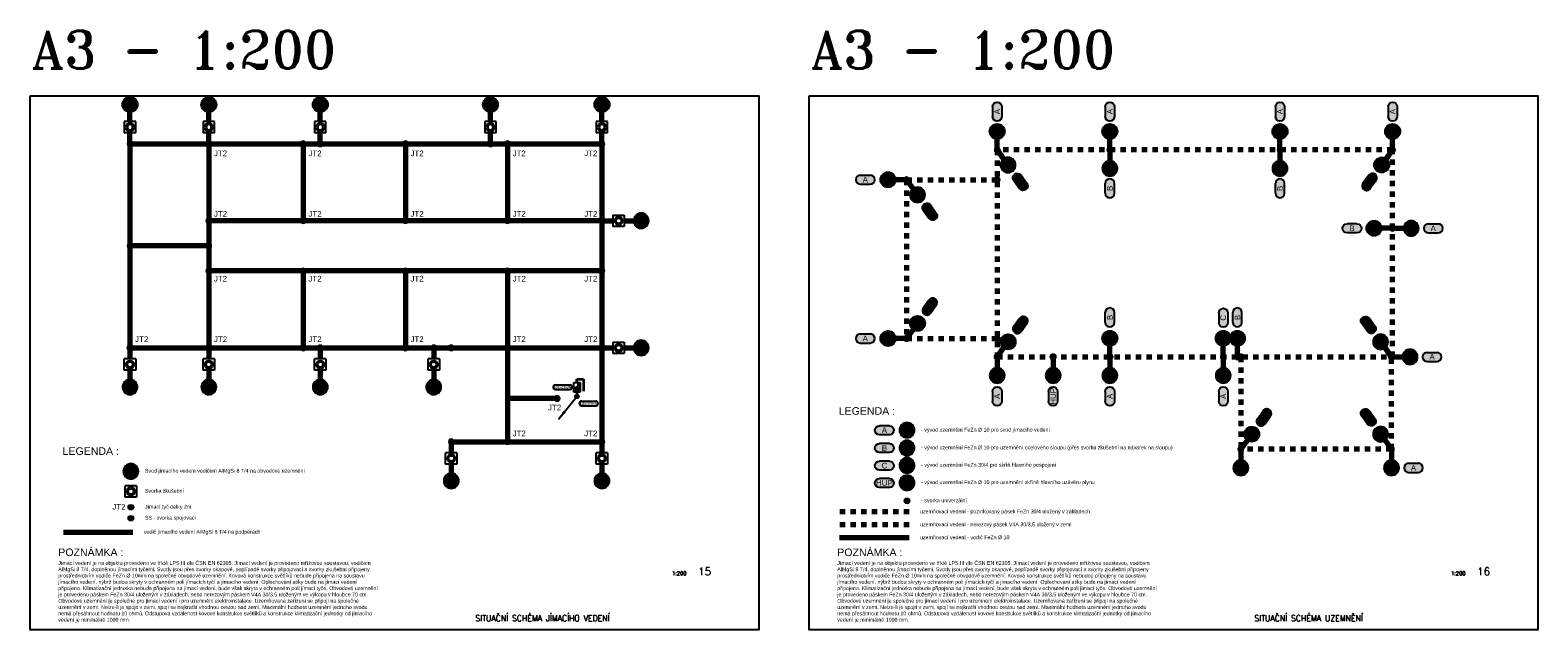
# Model space of a CAD drawing. Extents: x -19864 to 492529, y -84687 to -21221.
# Tile 23 of 34: x 236539 to 396065, y -84687 to -21221. Entities that reach past the tile are written whole.
import ezdxf
from ezdxf.enums import TextEntityAlignment as Align

# ---------------------------------------------------------------- set-up
doc = ezdxf.new("R2010")
doc.units = 0
doc.header["$MEASUREMENT"] = 0
doc.linetypes.add('DASHED', pattern=[0.564444, 0.282222, -0.282222])
doc.layers.get('0').update_dxf_attribs({"linetype": 'CONTINUOUS'})
for name, color, linetype in [('__91-Rozpiska', 207, 'CONTINUOUS'), ('__Bílá', 7, 'CONTINUOUS'), ('__ELEKTRO PAVELKA', 4, 'CONTINUOUS'), ('__Fialová', 6, 'CONTINUOUS'), ('__Fialová 220', 220, 'CONTINUOUS'), ('__Modrá 177', 177, 'CONTINUOUS'), ('__Oranžová', 30, 'CONTINUOUS'), ('IN_RAZITKO', 7, 'CONTINUOUS')]:
    doc.layers.add(name, color=color, linetype=linetype)
doc.layers.add('__Rudá tmavá', color=7, linetype='CONTINUOUS', true_color=0xdb0000)
doc.layers.add('__Temná modrá', color=7, linetype='CONTINUOUS', true_color=0x0000c7)
doc.layers.add('MP2000N', color=7, linetype='CONTINUOUS', plot=False)
doc.styles.add('ARI-ROM-UNI', font='simplex.shx', dxfattribs={"width": 0.8})
doc.styles.add('Arial', font='arial.ttf')
doc.styles.add('GENERATED_STYLE_1', font='arial.ttf')
doc.styles.add('ROMANT', font='romant', dxfattribs={"height": 3})
doc.dimstyles.new('1---50', dxfattribs={"dimtxt": 150, "dimasz": 150, "dimexe": 125, "dimexo": 125, "dimgap": 75, "dimtad": 0, "dimzin": 0, "dimdsep": 46, "dimtxsty": 'Arial', "dimcen": -150, "dimdle": 1.25, "dimclrd": 256, "dimclre": 256, "dimclrt": 256, "dimadec": 4, "dimazin": 0, "dimtfac": 0.75, "dimtofl": 0, "dimtmove": 2, "dimatfit": 3, "dimfxl": 1, "dimtvp": 1.5, "dimtolj": 1, "dimtzin": 0, "dimlwd": -1, "dimlwe": -1, "dimarcsym": 0})

# ---------------------------------------------------------------- blocks, each defined once
blk = doc.blocks.new('SPOJ101')
at = {"const_width": 37.5}
blk.add_lwpolyline([(0, -18.75, -1), (0, 18.75, -1)], format="xyb", close=True, dxfattribs=at)
at = {"color": 7, "lineweight": 13}
blk.add_circle((0, 0), 37.5, dxfattribs=at)
blk = doc.blocks.new('Značku uzemnění 105')
at = {"ltscale": 4}
h = blk.add_hatch(color=256, dxfattribs=at)
h.dxf.hatch_style = 1
edge = h.paths.add_edge_path()
edge.add_arc((0, 0), 1000, 0, 360)
at = {"color": 7, "lineweight": 9}
for p, q in [((0, 585), (0, -195)), ((585, -195), (-585, -195)), ((390, -390), (-390, -390)), ((195, -585), (-195, -585))]:
    blk.add_line(p, q, dxfattribs=at)
at = {"color": 7, "lineweight": 25}
blk.add_circle((0, 0), 1000, dxfattribs=at)
blk = doc.blocks.new('XJ01001')
for p, q in [((-1.5, 1.5), (1.5, 1.5)), ((-1.5, -1.5), (-1.5, 1.5)), ((1.5, 1.5), (1.5, -1.5)), ((-1.5, -1.5), (1.5, -1.5))]:
    blk.add_line(p, q)
for radius in [1.1, 0.7]:
    blk.add_circle((0, 0), radius)
blk = doc.blocks.new('TEXT POPIS 025 ŠEDÁ')
h = blk.add_hatch(color=9)
h.dxf.hatch_style = 2
edge = h.paths.add_edge_path()
edge.add_arc((654, 0), 600, 270, 450)
edge.add_line((654, 600), (-654, 600))
edge.add_arc((-654, 0), 600, 90, 270)
edge.add_line((-654, -600), (654, -600))
at = {"color": 7}
for p, q in [((-654, 600), (654, 600)), ((-654, -600), (654, -600))]:
    blk.add_line(p, q, dxfattribs=at)
at = {"color": 7, "ltscale": 4}
for centre, start, end in [((-654, 0), 90, 270), ((654, 0), 270, 90)]:
    blk.add_arc(centre, 600, start, end, dxfattribs=at)
at = {"color": 7, "linetype": 'Continuous', "style": 'GENERATED_STYLE_1'}
blk.add_attdef('TEXT', text='', height=750, dxfattribs=at).set_placement((0, 0), align=Align.MIDDLE)
blk = doc.blocks.new('F101')
blk.add_hatch(color=256).paths.add_polyline_path([(-55, 175, 1), (55, 175, 1)])
for p, q in [((-75, 100), (-75, 325)), ((-75, 325), (75, 325)), ((75, 100), (-75, 100)), ((0, 0), (0, 100)), ((75, 325), (75, 100))]:
    blk.add_line(p, q)
at = {"color": 7, "lineweight": 13}
for p, q in [((10, 229), (25, 307)), ((16, 258), (55, 250)), ((21, 282), (60, 275)), ((25, 307), (64, 299))]:
    blk.add_line(p, q, dxfattribs=at)
blk.add_circle((0, 175), 55, dxfattribs=at)
blk = doc.blocks.new('TEXT POPIS 050')
h = blk.add_hatch(color=21)
h.dxf.hatch_style = 2
h.paths.add_polyline_path([(-1908, 600, 1), (-1908, -600), (1908, -600, 1), (1908, 600)])
at = {"color": 7}
for p, q in [((-1908, 600), (1908, 600)), ((-1908, -600), (1908, -600))]:
    blk.add_line(p, q, dxfattribs=at)
at = {"color": 7, "ltscale": 4}
for centre, start, end in [((-1908, 0), 90, 270), ((1908, 0), 270, 90)]:
    blk.add_arc(centre, 600, start, end, dxfattribs=at)
at = {"color": 7, "linetype": 'Continuous', "style": 'GENERATED_STYLE_1'}
blk.add_attdef('TEXT', text='', height=750, dxfattribs=at).set_placement((0, 0), align=Align.MIDDLE)

msp = doc.modelspace()

# ---------------------------------------------------------------- linework, layer by layer
at = {"layer": '__Rudá tmavá', "lineweight": 70}
for p, q in [((247104, -30882), (247104, -29900)), ((255439, -30885), (255439, -29903)), ((267239, -30885), (267239, -29903)), ((285239, -30885), (285239, -29903)), ((297039, -30882), (297039, -29900)), ((247104, -33247), (247104, -32082)), ((247104, -33247), (297039, -33247)), ((247104, -33247), (247104, -54847)), ((255439, -33251), (255439, -32085)), ((255439, -33247), (255439, -54847)), ((265439, -33247), (265439, -41387)), ((267239, -33251), (267239, -32085)), ((276239, -33247), (276239, -41387)), ((285239, -33251), (285239, -32085)), ((287039, -33247), (287039, -41387)), ((297039, -33247), (297039, -32082)), ((297039, -33247), (297039, -64773)), ((338858, -33904), (338858, -32739)), ((350778, -33904), (350778, -32739)), ((368778, -33904), (368778, -32739)), ((380698, -33904), (380698, -32739)), ((338858, -33901), (339542, -34845)), ((350778, -33898), (350778, -35063)), ((368778, -33898), (368778, -35063)), ((380698, -33901), (380015, -34845)), ((329278, -37051), (328113, -37051)), ((329278, -37051), (329962, -37995)), ((297039, -41387), (255439, -41387)), ((297039, -41387), (298205, -41387)), ((299405, -41387), (300387, -41387)), ((380698, -42191), (379533, -42191)), ((380698, -42191), (381864, -42191)), ((255439, -44047), (247104, -44047)), ((297039, -46707), (255439, -46707)), ((265439, -46707), (265439, -54847)), ((276239, -46707), (276239, -54847)), ((287039, -46707), (287039, -54847)), ((329278, -53851), (328113, -53851)), ((329278, -53851), (329962, -52907)), ((247104, -54844), (247104, -56010)), ((247104, -54847), (297039, -54847)), ((255439, -54844), (255439, -56010)), ((267239, -54844), (267239, -56010)), ((279239, -54844), (279239, -56010)), ((287039, -54847), (287039, -64773)), ((297039, -54847), (298205, -54847)), ((299405, -54847), (300387, -54847)), ((338858, -55801), (338858, -56966)), ((338860, -55798), (339543, -54854)), ((344778, -55801), (344778, -56966)), ((350778, -55801), (350778, -54636)), ((350778, -55801), (350778, -56966)), ((362778, -55801), (362778, -54636)), ((362778, -55801), (362778, -56966)), ((364278, -55801), (364278, -54636)), ((380578, -55801), (379895, -54857)), ((380578, -55801), (381744, -55801)), ((247104, -57210), (247104, -58192)), ((255439, -57210), (255439, -58192)), ((267239, -57210), (267239, -58192)), ((279239, -57210), (279239, -58192)), ((292309, -60215), (287039, -60215)), ((281099, -64773), (297039, -64773)), ((281099, -64773), (281099, -65938)), ((297039, -64773), (297039, -65938)), ((364638, -65579), (365322, -64635)), ((380578, -65579), (379895, -64635)), ((364638, -65576), (364638, -66741)), ((380578, -65576), (380578, -66741)), ((281099, -67138), (281099, -68121)), ((297039, -67138), (297039, -68121)), ((247414, -74368), (240063, -74368)), ((329536, -74947), (322184, -74947))]:
    msp.add_line(p, q, dxfattribs=at)
at = {"layer": '__Rudá tmavá', "linetype": 'DASHED', "lineweight": 70, "ltscale": 2000}
for p, q in [((338858, -33901), (338858, -55801)), ((380698, -33901), (338858, -33901)), ((380698, -55801), (380698, -33901)), ((338858, -55801), (380698, -55801)), ((329536, -72210), (322184, -72210))]:
    msp.add_line(p, q, dxfattribs=at)
at = {"layer": '__Temná modrá', "linetype": 'DASHED', "lineweight": 70, "ltscale": 2000}
for p, q in [((329278, -37051), (338858, -37051)), ((329278, -37051), (329278, -53851)), ((329278, -53851), (338858, -53851)), ((364638, -55801), (364638, -65579)), ((380578, -65576), (380578, -55801)), ((380578, -65579), (364638, -65579)), ((329536, -73578), (322184, -73578))]:
    msp.add_line(p, q, dxfattribs=at)
at = {"layer": '__Temná modrá', "lineweight": 35}
for p, q in [((294392, -58520), (294392, -58169)), ((294392, -58169), (295080, -58169)), ((295080, -58169), (295080, -59445)), ((294392, -59532), (294392, -59982))]:
    msp.add_line(p, q, dxfattribs=at)
at = {"layer": 'MP2000N', "color": 6, "linetype": 'Continuous'}
for points in [[(236539, -28187), (313639, -28187), (313639, -84687), (236539, -84687)], [(318965, -28187), (396065, -28187), (396065, -84687), (318965, -84687)]]:
    msp.add_lwpolyline(points, close=True, dxfattribs=at)

# ---------------------------------------------------------------- block references
ref = msp.add_blockref('TEXT POPIS 025 ŠEDÁ', (338858, -29841), dxfattribs=dict(xscale=-0.8, yscale=0.8, zscale=0.8, rotation=90))
ref.add_attrib('TEXT', 'A', dxfattribs={"color": 7, "linetype": 'Continuous', "height": 600, "rotation": 90, "style": 'GENERATED_STYLE_1'}).set_placement((338858, -29841), align=Align.MIDDLE)
ref = msp.add_blockref('TEXT POPIS 025 ŠEDÁ', (350778, -29841), dxfattribs=dict(xscale=-0.8, yscale=0.8, zscale=0.8, rotation=90))
ref.add_attrib('TEXT', 'A', dxfattribs={"color": 7, "linetype": 'Continuous', "height": 600, "rotation": 90, "style": 'GENERATED_STYLE_1'}).set_placement((350778, -29841), align=Align.MIDDLE)
ref = msp.add_blockref('TEXT POPIS 025 ŠEDÁ', (368778, -29841), dxfattribs=dict(xscale=-0.8, yscale=0.8, zscale=0.8, rotation=90))
ref.add_attrib('TEXT', 'A', dxfattribs={"color": 7, "linetype": 'Continuous', "height": 600, "rotation": 90, "style": 'GENERATED_STYLE_1'}).set_placement((368778, -29841), align=Align.MIDDLE)
ref = msp.add_blockref('TEXT POPIS 025 ŠEDÁ', (380698, -29841), dxfattribs=dict(xscale=-0.8, yscale=0.8, zscale=0.8, rotation=90))
ref.add_attrib('TEXT', 'A', dxfattribs={"color": 7, "linetype": 'Continuous', "height": 600, "rotation": 90, "style": 'GENERATED_STYLE_1'}).set_placement((380698, -29841), align=Align.MIDDLE)
at = {"xscale": 0.8, "yscale": 0.8, "zscale": 0.8}
for p in [(324899, -37051), (384995, -42191), (324899, -53851), (384875, -55801), (382909, -67541)]:
    msp.add_blockref('TEXT POPIS 025 ŠEDÁ', p, dxfattribs=at).add_auto_attribs({'TEXT': 'A'})
ref = msp.add_blockref('TEXT POPIS 025 ŠEDÁ', (341304, -37280), dxfattribs=dict(xscale=-0.8, yscale=0.8, zscale=0.8, rotation=125.8889653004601))
ref.add_attrib('TEXT', 'B', dxfattribs={"color": 7, "linetype": 'Continuous', "height": 600, "rotation": 305.88897, "style": 'GENERATED_STYLE_1'}).set_placement((341304, -37280), align=Align.MIDDLE)
ref = msp.add_blockref('TEXT POPIS 025 ŠEDÁ', (378253, -37280), dxfattribs=dict(xscale=0.8, yscale=0.8, zscale=0.8, rotation=234.1110346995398))
ref.add_attrib('TEXT', 'B', dxfattribs={"color": 7, "linetype": 'Continuous', "height": 600, "rotation": 54.11103, "style": 'GENERATED_STYLE_1'}).set_placement((378253, -37280), align=Align.MIDDLE)
for p, rotation in [((350778, -37960), 90), ((368778, -37960), 90), ((331724, -50471), 54.11103469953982), ((350778, -51629), 90), ((364278, -51629), 90), ((341305, -52418), 54.11103469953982), ((367084, -62200), 54.11103469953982)]:
    msp.add_blockref('TEXT POPIS 025 ŠEDÁ', p, dxfattribs=dict(at, rotation=rotation)).add_auto_attribs({'TEXT': 'B'})
ref = msp.add_blockref('TEXT POPIS 025 ŠEDÁ', (331724, -40430), dxfattribs=dict(xscale=-0.8, yscale=0.8, zscale=0.8, rotation=125.8889653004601))
ref.add_attrib('TEXT', 'B', dxfattribs={"color": 7, "linetype": 'Continuous', "height": 600, "rotation": 305.88897, "style": 'GENERATED_STYLE_1'}).set_placement((331724, -40430), align=Align.MIDDLE)
ref = msp.add_blockref('TEXT POPIS 025 ŠEDÁ', (376402, -42191), dxfattribs=dict(xscale=-0.8, yscale=0.8, zscale=0.8))
ref.add_attrib('TEXT', 'B', dxfattribs={"color": 7, "linetype": 'Continuous', "height": 600, "style": 'GENERATED_STYLE_1'}).set_placement((376402, -42191), align=Align.MIDDLE)
ref = msp.add_blockref('TEXT POPIS 025 ŠEDÁ', (362778, -51664), dxfattribs=dict(xscale=-0.8, yscale=0.8, zscale=0.8, rotation=90))
ref.add_attrib('TEXT', 'C', dxfattribs={"color": 7, "linetype": 'Continuous', "height": 600, "rotation": 90, "style": 'GENERATED_STYLE_1'}).set_placement((362778, -51664), align=Align.MIDDLE)
ref = msp.add_blockref('TEXT POPIS 025 ŠEDÁ', (378133, -52421), dxfattribs=dict(xscale=-0.8, yscale=0.8, zscale=0.8, rotation=305.8889653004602))
ref.add_attrib('TEXT', 'B', dxfattribs={"color": 7, "linetype": 'Continuous', "height": 600, "rotation": 305.88897, "style": 'GENERATED_STYLE_1'}).set_placement((378133, -52421), align=Align.MIDDLE)
ref = msp.add_blockref('TEXT POPIS 025 ŠEDÁ', (338858, -59972), dxfattribs=dict(xscale=-0.8, yscale=0.8, zscale=0.8, rotation=90))
ref.add_attrib('TEXT', 'A', dxfattribs={"color": 7, "linetype": 'Continuous', "height": 600, "rotation": 90, "style": 'GENERATED_STYLE_1'}).set_placement((338858, -59972), align=Align.MIDDLE)
ref = msp.add_blockref('TEXT POPIS 025 ŠEDÁ', (344778, -59972), dxfattribs=dict(xscale=-0.8, yscale=0.8, zscale=0.8, rotation=90))
ref.add_attrib('TEXT', 'HUP', dxfattribs={"color": 7, "linetype": 'Continuous', "height": 600, "rotation": 90, "style": 'GENERATED_STYLE_1'}).set_placement((344778, -59972), align=Align.MIDDLE)
ref = msp.add_blockref('TEXT POPIS 025 ŠEDÁ', (350778, -59972), dxfattribs=dict(xscale=-0.8, yscale=0.8, zscale=0.8, rotation=90))
ref.add_attrib('TEXT', 'A', dxfattribs={"color": 7, "linetype": 'Continuous', "height": 600, "rotation": 90, "style": 'GENERATED_STYLE_1'}).set_placement((350778, -59972), align=Align.MIDDLE)
ref = msp.add_blockref('TEXT POPIS 025 ŠEDÁ', (362778, -59972), dxfattribs=dict(xscale=-0.8, yscale=0.8, zscale=0.8, rotation=90))
ref.add_attrib('TEXT', 'A', dxfattribs={"color": 7, "linetype": 'Continuous', "height": 600, "rotation": 90, "style": 'GENERATED_STYLE_1'}).set_placement((362778, -59972), align=Align.MIDDLE)
ref = msp.add_blockref('TEXT POPIS 025 ŠEDÁ', (378133, -62200), dxfattribs=dict(xscale=-0.8, yscale=0.8, zscale=0.8, rotation=305.8889653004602))
ref.add_attrib('TEXT', 'B', dxfattribs={"color": 7, "linetype": 'Continuous', "height": 600, "rotation": 305.88897, "style": 'GENERATED_STYLE_1'}).set_placement((378133, -62200), align=Align.MIDDLE)
ref = msp.add_blockref('TEXT POPIS 025 ŠEDÁ', (326931, -63561), dxfattribs=dict(xscale=-0.8, yscale=0.8, zscale=0.8))
ref.add_attrib('TEXT', 'A', dxfattribs={"color": 7, "linetype": 'Continuous', "height": 600, "style": 'GENERATED_STYLE_1'}).set_placement((326931, -63561), align=Align.MIDDLE)
ref = msp.add_blockref('TEXT POPIS 025 ŠEDÁ', (326931, -65447), dxfattribs=dict(xscale=-0.8, yscale=0.8, zscale=0.8))
ref.add_attrib('TEXT', 'B', dxfattribs={"color": 7, "linetype": 'Continuous', "height": 600, "style": 'GENERATED_STYLE_1'}).set_placement((326931, -65447), align=Align.MIDDLE)
ref = msp.add_blockref('TEXT POPIS 025 ŠEDÁ', (326930, -67306), dxfattribs=dict(xscale=-0.8, yscale=0.8, zscale=0.8))
ref.add_attrib('TEXT', 'C', dxfattribs={"color": 7, "linetype": 'Continuous', "height": 600, "style": 'GENERATED_STYLE_1'}).set_placement((326930, -67306), align=Align.MIDDLE)
ref = msp.add_blockref('TEXT POPIS 025 ŠEDÁ', (326930, -69143), dxfattribs=dict(xscale=-0.8, yscale=0.8, zscale=0.8))
ref.add_attrib('TEXT', 'HUP', dxfattribs={"color": 7, "linetype": 'Continuous', "height": 600, "style": 'GENERATED_STYLE_1'}).set_placement((326930, -69143), align=Align.MIDDLE)
at = {"layer": '__ELEKTRO PAVELKA', "ltscale": 4}
ref = msp.add_blockref('TEXT POPIS 050', (292875, -59004), dxfattribs=dict(at, xscale=0.4, yscale=0.4, zscale=0.4))
ref.add_attrib('TEXT', '131-21QM', dxfattribs={"layer": '0', "color": 7, "linetype": 'Continuous', "height": 300, "rotation": 0.11565, "style": 'GENERATED_STYLE_1'}).set_placement((292875, -59004), align=Align.MIDDLE)
ref = msp.add_blockref('TEXT POPIS 050', (295634, -60723), dxfattribs=dict(at, xscale=0.4, yscale=0.4, zscale=0.4))
ref.add_attrib('TEXT', '131-21EH', dxfattribs={"layer": '0', "color": 7, "linetype": 'Continuous', "height": 300, "rotation": 0.11565, "style": 'GENERATED_STYLE_1'}).set_placement((295634, -60723), align=Align.MIDDLE)
at = {"layer": '__Fialová', "xscale": 6, "yscale": 6, "zscale": 6}
msp.add_blockref('SPOJ101', (294392, -59982), dxfattribs=at)
at = {"layer": '__Fialová 220'}
for p, xscale, yscale, zscale, rotation in [((247104, -33244), -7.999999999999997, 7.999999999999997, 7.999999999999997, 90), ((247104, -33247), -7.999999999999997, 7.999999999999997, 7.999999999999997, 90), ((255439, -33247), -7.999999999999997, 7.999999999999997, 7.999999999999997, 90), ((255439, -33251), -7.999999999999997, 7.999999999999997, 7.999999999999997, 90), ((265439, -33247), -7.999999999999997, 7.999999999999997, 7.999999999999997, 90), ((267239, -33251), -7.999999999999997, 7.999999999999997, 7.999999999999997, 90), ((276239, -33247), -7.999999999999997, 7.999999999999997, 7.999999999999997, 90), ((285239, -33251), -7.999999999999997, 7.999999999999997, 7.999999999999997, 90), ((287039, -33247), -7.999999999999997, 7.999999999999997, 7.999999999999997, 90), ((297039, -33247), -7.999999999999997, 7.999999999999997, 7.999999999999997, 90), ((338858, -33901), -7.999999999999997, 7.999999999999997, 7.999999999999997, 90), ((338858, -33904), -7.999999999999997, 7.999999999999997, 7.999999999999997, 90), ((350778, -33901), -7.999999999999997, 7.999999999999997, 7.999999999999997, 90), ((350778, -33904), -7.999999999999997, 7.999999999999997, 7.999999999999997, 90), ((368778, -33901), -7.999999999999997, 7.999999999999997, 7.999999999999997, 90), ((368778, -33904), -7.999999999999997, 7.999999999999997, 7.999999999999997, 90), ((380698, -33901), -7.999999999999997, 7.999999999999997, 7.999999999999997, 90), ((380698, -33904), -7.999999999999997, 7.999999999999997, 7.999999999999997, 90), ((329278, -37051), -7.999999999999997, 7.999999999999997, 7.999999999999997, 180), ((338858, -37051), -7.999999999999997, 7.999999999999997, 7.999999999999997, 90), ((338858, -37054), -7.999999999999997, 7.999999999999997, 7.999999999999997, 90), ((255439, -41387), -7.999999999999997, 7.999999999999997, 7.999999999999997, 90), ((265439, -41387), -7.999999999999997, 7.999999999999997, 7.999999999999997, 90), ((276239, -41387), -7.999999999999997, 7.999999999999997, 7.999999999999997, 90), ((287039, -41387), -7.999999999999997, 7.999999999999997, 7.999999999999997, 90), ((297039, -41387), -7.999999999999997, 7.999999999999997, 7.999999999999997, 90), ((297039, -41387), 7.999999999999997, 7.999999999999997, 7.999999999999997, 180), ((380698, -42191), -7.999999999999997, 7.999999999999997, 7.999999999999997, 90), ((380698, -42191), 7.999999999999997, 7.999999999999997, 7.999999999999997, 180), ((247104, -44047), -7.999999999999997, 7.999999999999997, 7.999999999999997, 90), ((255439, -44047), -7.999999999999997, 7.999999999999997, 7.999999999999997, 90), ((255439, -46707), -7.999999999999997, 7.999999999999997, 7.999999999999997, 90), ((265439, -46707), -7.999999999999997, 7.999999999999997, 7.999999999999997, 90), ((276239, -46707), -7.999999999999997, 7.999999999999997, 7.999999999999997, 90), ((287039, -46707), -7.999999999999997, 7.999999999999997, 7.999999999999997, 90), ((297039, -46707), -7.999999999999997, 7.999999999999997, 7.999999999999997, 90), ((329278, -53851), -7.999999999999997, 7.999999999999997, 7.999999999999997, 180), ((338858, -53851), -7.999999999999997, 7.999999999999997, 7.999999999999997, 90), ((338858, -53854), -7.999999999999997, 7.999999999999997, 7.999999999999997, 90), ((247104, -54847), -7.999999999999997, 7.999999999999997, 7.999999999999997, 90), ((247104, -54847), 7.999999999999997, 7.999999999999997, 7.999999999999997, 90), ((255439, -54847), -7.999999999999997, 7.999999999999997, 7.999999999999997, 90), ((255439, -54847), 7.999999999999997, 7.999999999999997, 7.999999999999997, 90), ((265439, -54847), -7.999999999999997, 7.999999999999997, 7.999999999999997, 90), ((267239, -54847), -7.999999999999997, 7.999999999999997, 7.999999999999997, 90), ((267239, -54847), 7.999999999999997, 7.999999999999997, 7.999999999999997, 90), ((276239, -54847), -7.999999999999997, 7.999999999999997, 7.999999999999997, 90), ((279239, -54847), -7.999999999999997, 7.999999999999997, 7.999999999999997, 90), ((279239, -54847), 7.999999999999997, 7.999999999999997, 7.999999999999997, 90), ((279239, -54847), 7.999999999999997, 7.999999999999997, 7.999999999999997, 90), ((281099, -54847), -7.999999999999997, 7.999999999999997, 7.999999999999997, 90), ((287039, -54847), -7.999999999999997, 7.999999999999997, 7.999999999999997, 90), ((297039, -54847), 7.999999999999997, 7.999999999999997, 7.999999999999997, 90), ((297039, -54847), 7.999999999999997, 7.999999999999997, 7.999999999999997, 180), ((338858, -55801), -7.999999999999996, 7.999999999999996, 7.999999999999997, 63.47279035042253), ((338858, -55801), 7.999999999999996, 7.999999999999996, 7.999999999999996, 63.47279035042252), ((338858, -55804), -7.999999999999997, 7.999999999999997, 7.999999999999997, 90), ((338858, -55804), 7.999999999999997, 7.999999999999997, 7.999999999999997, 90), ((338858, -55804), 7.999999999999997, 7.999999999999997, 7.999999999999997, 90), ((344778, -55804), -7.999999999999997, 7.999999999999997, 7.999999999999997, 90), ((344778, -55804), 7.999999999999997, 7.999999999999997, 7.999999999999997, 90), ((344778, -55804), 7.999999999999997, 7.999999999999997, 7.999999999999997, 90), ((350778, -55804), -7.999999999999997, 7.999999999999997, 7.999999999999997, 90), ((350778, -55804), 7.999999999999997, 7.999999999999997, 7.999999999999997, 90), ((350778, -55804), 7.999999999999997, 7.999999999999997, 7.999999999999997, 90), ((362778, -55804), -7.999999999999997, 7.999999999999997, 7.999999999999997, 90), ((364278, -55804), -7.999999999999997, 7.999999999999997, 7.999999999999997, 90), ((364638, -55801), -7.999999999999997, 7.999999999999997, 7.999999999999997, 90), ((380578, -55801), -7.999999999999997, 7.999999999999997, 7.999999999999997, 90), ((380578, -55801), 7.999999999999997, 7.999999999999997, 7.999999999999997, 180), ((292309, -60215), -7.999999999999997, 7.999999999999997, 7.999999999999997, 90), ((281099, -64776), -7.999999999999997, 7.999999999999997, 7.999999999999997, 90), ((281099, -64776), -7.999999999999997, 7.999999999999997, 7.999999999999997, 90), ((287039, -64773), -7.999999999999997, 7.999999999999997, 7.999999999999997, 90), ((297039, -64776), -7.999999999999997, 7.999999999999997, 7.999999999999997, 90), ((297039, -64776), -7.999999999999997, 7.999999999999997, 7.999999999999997, 90), ((364638, -65579), -7.999999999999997, 7.999999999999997, 7.999999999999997, 90), ((364638, -65579), -7.999999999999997, 7.999999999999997, 7.999999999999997, 90), ((380578, -65579), -7.999999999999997, 7.999999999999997, 7.999999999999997, 90), ((380578, -65579), -7.999999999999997, 7.999999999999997, 7.999999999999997, 90), ((247196, -71719), 7.9999998, 7.9999998, 7.9999998, 90.00000000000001), ((329317, -71043), 7.9999998, 7.9999998, 7.9999998, 90.00000000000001), ((247196, -72882), 7.9999998, 7.9999998, 7.9999998, 90.00000000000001)]:
    msp.add_blockref('SPOJ101', p, dxfattribs=dict(at, xscale=xscale, yscale=yscale, zscale=zscale, rotation=rotation))
at = {"layer": '__Modrá 177', "xscale": -400, "yscale": 400, "zscale": 400}
for p in [(247104, -31482), (255439, -31485), (267239, -31485), (285239, -31485), (297039, -31482)]:
    msp.add_blockref('XJ01001', p, dxfattribs=at)
at = {"layer": '__Modrá 177', "xscale": 400, "yscale": 400, "zscale": 400}
for p, rotation in [((298805, -41387), 270), ((298805, -54847), 270), ((247104, -56610), 180), ((255439, -56610), 180), ((267239, -56610), 180), ((279239, -56610), 180), ((281099, -66538), 180), ((297039, -66538), 180), ((247196, -70036), 180)]:
    msp.add_blockref('XJ01001', p, dxfattribs=dict(at, rotation=rotation))
at = {"layer": '__Oranžová', "linetype": 'Continuous', "lineweight": 0, "ltscale": 3000}
for p, xscale, yscale, zscale, rotation in [((247104, -29100), 0.8, 0.8, 0.8, 180), ((255439, -29103), 0.8, 0.8, 0.8, 180), ((267239, -29103), 0.8, 0.8, 0.8, 180), ((285239, -29103), 0.8, 0.8, 0.8, 180), ((297039, -29100), 0.8, 0.8, 0.8, 180), ((338858, -31939), 0.8, 0.8, 0.8, 180), ((350778, -31939), 0.8, 0.8, 0.8, 180), ((368778, -31939), 0.8, 0.8, 0.8, 180), ((380698, -31939), 0.8, 0.8, 0.8, 180), ((340010, -35493), -0.7999999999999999, 0.7999999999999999, 0.7999999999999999, 35.88896530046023), ((379546, -35493), 0.7999999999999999, 0.7999999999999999, 0.7999999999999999, 324.1110346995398), ((327313, -37051), 0.8, 0.8, 0.8, 270), ((330430, -38643), -0.7999999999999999, 0.7999999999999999, 0.7999999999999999, 35.88896530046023), ((301187, -41387), -0.8, 0.8, 0.8, 90), ((378733, -42191), 0.8, 0.8, 0.8, 270), ((382664, -42191), -0.8, 0.8, 0.8, 90), ((330430, -52259), 0.7999999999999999, 0.7999999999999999, 0.7999999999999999, 144.1110346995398), ((301187, -54847), -0.8, 0.8, 0.8, 90), ((327313, -53851), 0.8, 0.8, 0.8, 270), ((340012, -54206), 0.7999999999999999, 0.7999999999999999, 0.7999999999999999, 144.1110346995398), ((350778, -53836), 0.8, 0.8, 0.8, 180), ((362778, -53836), 0.8, 0.8, 0.8, 180), ((364278, -53836), 0.8, 0.8, 0.8, 180), ((379426, -54209), -0.7999999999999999, 0.7999999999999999, 0.7999999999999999, 215.8889653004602), ((382544, -55801), -0.8, 0.8, 0.8, 90), ((365790, -63987), 0.7999999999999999, 0.7999999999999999, 0.7999999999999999, 144.1110346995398), ((379426, -63987), -0.7999999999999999, 0.7999999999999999, 0.7999999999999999, 215.8889653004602)]:
    msp.add_blockref('Značku uzemnění 105', p, dxfattribs=dict(at, xscale=xscale, yscale=yscale, zscale=zscale, rotation=rotation))
at = {"layer": '__Oranžová', "linetype": 'Continuous', "lineweight": 0, "ltscale": 3000, "xscale": -0.8, "yscale": 0.8, "zscale": 0.8}
for p in [(350778, -35863), (368778, -35863), (338858, -57766), (344778, -57766), (350778, -57766), (362778, -57766), (247104, -58992), (255439, -58992), (267239, -58992), (279239, -58992), (329317, -63561), (329317, -65447), (329317, -67284), (364638, -67541), (380578, -67541), (247196, -67911), (281099, -68921), (297039, -68921), (329317, -69122)]:
    msp.add_blockref('Značku uzemnění 105', p, dxfattribs=at)
at = {"layer": '__Rudá tmavá', "xscale": 4.5, "yscale": 4.5, "zscale": 4.5}
msp.add_blockref('F101', (294392, -59982), dxfattribs=at)

# ---------------------------------------------------------------- texts
at = {"layer": '__91-Rozpiska', "style": 'Arial'}
for p in [(322096, -61924), (239975, -66169)]:
    msp.add_text('LEGENDA :', height=800, dxfattribs=at).set_placement(p)
at = {"layer": '__Bílá', "style": 'Arial'}
for s, height, p in [('JT2', 600, (255981, -34559)), ('JT2', 600, (265981, -34559)), ('JT2', 600, (276781, -34559)), ('JT2', 600, (287581, -34559)), ('JT2', 600, (295162, -34559)), ('JT2', 600, (255981, -40963)), ('JT2', 600, (265981, -40963)), ('JT2', 600, (276781, -40963)), ('JT2', 600, (287581, -40963)), ('JT2', 600, (295162, -40963)), ('JT2', 600, (255981, -47825)), ('JT2', 600, (265981, -47825)), ('JT2', 600, (276781, -47825)), ('JT2', 600, (287581, -47825)), ('JT2', 600, (295162, -47825)), ('JT2', 600, (247646, -54231)), ('JT2', 600, (255981, -54231)), ('JT2', 600, (265981, -54231)), ('JT2', 600, (276781, -54231)), ('JT2', 600, (287581, -54231)), ('JT2', 600, (295162, -54231)), ('JT2', 600, (291332, -61464)), ('JT2', 600, (287581, -64197)), ('JT2', 600, (295162, -64197)), ('- vývod uzemnění FeZn %%C 10 pro svod jímacího vedení', 400, (330805, -63702)), ('- vývod uzemnění FeZn %%C 10 pro uzemnění ocelového sloupu (přes svorku zkušební na návarek na sloupu)', 400, (330805, -65588)), ('- vývod uzemnění FeZn 30/4 pro skříň hlavního pospojení', 400, (330805, -67426)), ('Svod jímacího vedení vodičem AlMgSi 8 T/4 na obvodové uzemnění', 400, (248684, -68049)), ('Svorka zkušební', 400, (248684, -70174)), ('- vývod uzemnění FeZn %%C 10 pro uzemnění skříně hlavního uzávěru plynu', 400, (330805, -69263)), ('JT2', 600, (245235, -71959)), ('Jímací tyč délky 2m', 400, (248684, -71857)), ('- svorka univerzální', 400, (330805, -71181)), ('SS - svorka spojovací', 400, (248684, -73020)), ('uzemňovací vedení - pozinkovaný pásek FeZn 30/4 uložený v základech', 400, (330690, -72355)), ('uzemňovací vedení - nerezový pásek V4A 30/3,5 uložený v zemi ', 400, (330690, -73724)), ('vodič jímacího vedení AlMgSi 8 T/4 na podpěrách', 400, (248569, -74513)), ('uzemňovací vedení - vodič FeZn %%C 10', 400, (330690, -75092))]:
    msp.add_text(s, height=height, dxfattribs=at).set_placement(p)
at = {"layer": '__Bílá', "char_height": 400, "width": 34000, "attachment_point": 1, "style": 'Arial'}
for s, insert in [('{\\H2x;POZNÁMKA :\\P}Jímací vedení je na objektu provedeno ve třídě LPS III dle ČSN EN 62305. Jímací vedení je provedeno mřížovou soustavou, vodičem AlMgSi 8 T/4, doplněnou jímacími tyčemi. Svody jsou přes svorky okapové, popřípadě svorky připojovací a svorky zkušební připojeny prostřednictvím vodiče FeZn Ø 10mm na společné obvodové uzemnění. Kovová konstrukce světlíků nebude připojena na soustavu jímacího vedení, nýbrž budou skryty v ochranném poli jímacích tyčí a jímacího vedení. Oplechování atiky bude na jímací vedení připojeno. Klimatizační jednotka nebude připojena na jímací vedení, bude však skryta v ochranném poli jímací tyče. Obvodové uzemnění je provedeno páskem FeZn 30/4 uloženým v základech, nebo nerezovým páskem V4A 30/3,5 uloženým ve výkopu v hloubce 70 cm. \\PObvodové uzemnění je společné pro jímací vedení i pro uzemnění elektroinstalace. Uzemňovaná zařízení se připojí na společné uzemnění v zemi. Nelze-li je spojit v zemi, spojí se nejkratší vhodnou cestou nad zemí. Maximální hodnota uzemnění jednoho svodu nemá přesáhnout hodnotu 10 ohmů. Odstupová vzdálenost kovové konstrukce světlíků a konstrukce klimatizační jednotky od jímacího vedení je minimálně 1000 mm.', (239514, -76079)), ('{\\H2x;POZNÁMKA :\\P}Jímací vedení je na objektu provedeno ve třídě LPS III dle ČSN EN 62305. Jímací vedení je provedeno mřížovou soustavou, vodičem AlMgSi 8 T/4, doplněnou jímacími tyčemi. Svody jsou přes svorky okapové, popřípadě svorky připojovací a svorky zkušební připojeny prostřednictvím vodiče FeZn Ø 10mm na společné obvodové uzemnění. Kovová konstrukce světlíků nebudou připojeny na soustavu jímacího vedení, nýbrž budou skryty v ochranném poli jímacích tyčí a jímacího vedení. Oplechovaní atiky bude na jímací vedení připojeno. Klimatizační jednotka nebude připojena na jímací vedení, bude však skryta v ochranném poli jímací tyče. Obvodové uzemnění je provedeno páskem FeZn 30/4 uloženým v základech, nebo nerezovým páskem V4A 30/3,5 uloženým ve výkopu v hloubce 70 cm. \\PObvodové uzemnění je společné pro jímací vedení i pro uzemnění elektroinstalace. Uzemňovaná zařízení se připojí na společné uzemnění v zemi. Nelze-li je spojit v zemi, spojí se nejkratší vhodnou cestou nad zemí. Maximální hodnota uzemnění jednoho svodu nemá přesáhnout hodnotu 10 ohmů. Odstupová vzdálenost kovové konstrukce světlíků a konstrukce klimatizační jednotky od jímacího vedení je minimálně 1000 mm.', (321940, -76079))]:
    msp.add_mtext(s, dxfattribs=dict(at, insert=insert))
at = {"layer": 'IN_RAZITKO', "transparency": 33554687, "style": 'ARI-ROM-UNI'}
for s, height, p in [('15', 800, (307211, -78905)), ('16', 800, (389637, -78905)), ('1:200', 400, (304448, -78905)), ('1:200', 400, (386874, -78905))]:
    msp.add_text(s, height=height, dxfattribs=at).set_placement(p)
at = {"layer": 'IN_RAZITKO', "transparency": 33554687, "style": 'ARI-ROM-UNI', "width": 0.9}
for s, p in [('SITUAČNÍ SCHÉMA JÍMACÍHO VEDENÍ', (283640, -83785)), ('SITUAČNÍ SCHÉMA UZEMNĚNÍ', (366066, -83785))]:
    msp.add_text(s, height=666, dxfattribs=at).set_placement(p)
at = {"layer": 'MP2000N', "color": 6, "linetype": 'Continuous', "style": 'ROMANT'}
for p in [(236704, -25292), (319130, -25292)]:
    msp.add_text('A3 - 1:200', height=4000, dxfattribs=at).set_placement(p)

# ---------------------------------------------------------------- leaders
at = {"layer": '__Bílá'}
msp.add_leader([(292445, -62394), (294392, -59982)], dimstyle='1---50', override={"dimasz": 1000, "dimgap": 40}, dxfattribs=at)

doc.saveas('drawing.dxf')
